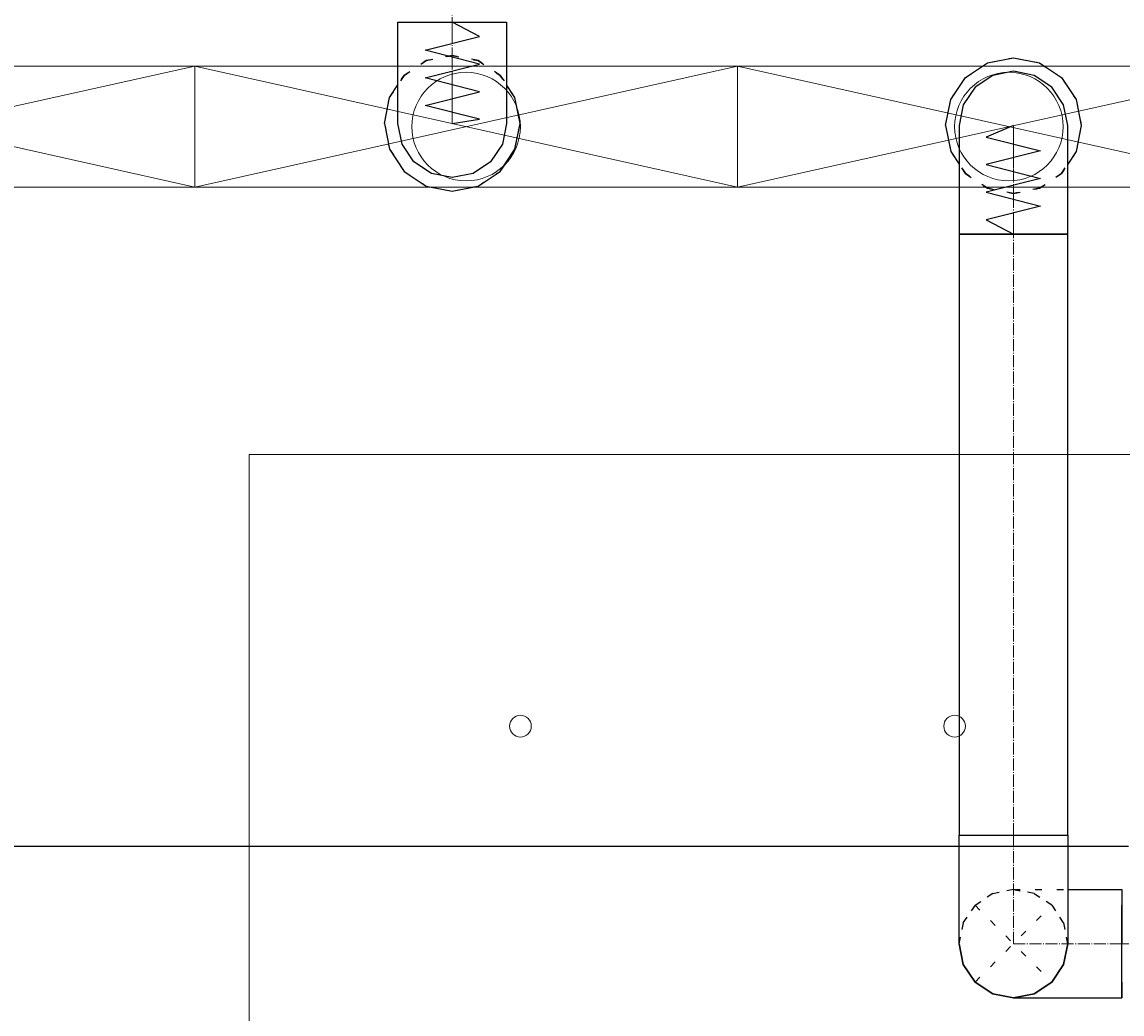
# Model space of a CAD drawing. Header units: centimetres. Extents: x -228435 to 46820, y -89367 to 152985.
# Tile 109 of 256: x -13358 to -11332, y 18370 to 20197. Entities that reach past the tile are written whole.
import ezdxf

# ---------------------------------------------------------------- set-up
doc = ezdxf.new("R2010")
doc.units = ezdxf.units.CM
doc.header["$LTSCALE"] = 50
doc.header["$PDMODE"] = 35
doc.header["$PDSIZE"] = 0.1
for name, pattern in [('CADVENT_CENTERLINE', [9.9, 7.4, -1, 0.5, -1]), ('CADVENT_HIDDEN', [0.8, 0.25, -0.55]), ('Kondygnacja  -0_5$0$HIDDEN', [9.525, 6.35, -3.175]), ('Kondygnacja  -0_5$0$HIDDEN2', [4.7625, 3.175, -1.5875])]:
    doc.linetypes.add(name, pattern=pattern)
doc.layers.get('0').update_dxf_attribs({"color": 8})
doc.layers.get('DEFPOINTS').update_dxf_attribs({"color": 8})
for name, color, linetype in [('01-103-Went PP_poziom-0_5$0$L_Nawiew', 250, 'Continuous'), ('bgde-nawiewDETAILS', 1, 'Continuous'), ('bgde-nawiewEXP', 250, 'Continuous'), ('bgde-nawiewHIDDEN', 250, 'Continuous'), ('Kondygnacja  -0_5$0$ARCH_KONSTR_POWYŻEJ RZUTU', 8, 'Kondygnacja  -0_5$0$HIDDEN'), ('Kondygnacja  -0_5$0$ARCH_KONSTR_POWYŻEJ RZUTU_IST', 8, 'Kondygnacja  -0_5$0$HIDDEN2')]:
    doc.layers.add(name, color=color, linetype=linetype)
for name, color, linetype, lineweight in [('bgde-nawiewCEN', 7, 'Continuous', 13), ('bgde_nawiewnik', 11, 'Continuous', 5), ('Kondygnacja  -0_5$0$ARCH_INFO_WYMIARY', 8, 'Continuous', 9), ('SU Lampy kwadratowe  -05$0$ARCH_SUFITY_PODWIESZANE', 8, 'Continuous', 9)]:
    doc.layers.add(name, color=color, linetype=linetype, lineweight=lineweight)
doc.styles.add('Kondygnacja  -0_5$0$Romans', font='Romans.shx', dxfattribs={"width": 0.7})
doc.dimstyles.new('Kondygnacja  -0_5$0$Wymiary 1-100', dxfattribs={"dimtxt": 12, "dimasz": 10, "dimexe": 5, "dimexo": 0, "dimgap": 4, "dimtad": 1, "dimrnd": 0.5, "dimzin": 12, "dimdsep": 46, "dimtxsty": 'Kondygnacja  -0_5$0$Romans', "dimblk": 'Kondygnacja  -0_5$0$_Oblique', "dimcen": 10, "dimdle": 10, "dimclrt": 55, "dimazin": 0, "dimtfac": 1, "dimtmove": 1, "dimatfit": 3, "dimfxl": 8, "dimfxlon": 1, "dimtolj": 1, "dimtzin": 0, "dimarcsym": 0})

# ---------------------------------------------------------------- blocks, each defined once
blk = doc.blocks.new('SU Lampy kwadratowe  -05$0$moduł sufitu')
at = {"layer": 'SU Lampy kwadratowe  -05$0$ARCH_SUFITY_PODWIESZANE'}
blk.add_lwpolyline([(360, -360), (540, -360), (540, -540), (360, -540)], close=True, dxfattribs=at)
for centre in [(410, -410), (490, -410)]:
    blk.add_circle(centre, 2, dxfattribs=at)
blk = doc.blocks.new('SU Lampy kwadratowe  -05')
at = {"layer": 'SU Lampy kwadratowe  -05$0$ARCH_SUFITY_PODWIESZANE'}
blk.add_blockref('SU Lampy kwadratowe  -05$0$moduł sufitu', (10460, 6800), dxfattribs=at)
blk = doc.blocks.new('Kondygnacja  -0_5$0$konstrukcja istniejąca -0.5')
at = {"layer": 'Kondygnacja  -0_5$0$ARCH_KONSTR_POWYŻEJ RZUTU_IST', "ltscale": 10}
blk.add_lwpolyline([(9938, 6367.89), (10982, 6367.89)], dxfattribs=at)
blk = doc.blocks.new('Kondygnacja  -0_5$0$_Oblique')
at = {"color": 0, "linetype": 'ByBlock', "lineweight": -2}
blk.add_line((-0.5, -0.5), (0.5, 0.5), dxfattribs=at)
blk = doc.blocks.new('*D212')
at = {"layer": 'DEFPOINTS', "color": 0}
for p in [(-30586.3, 81900), (-30681.1, 12489.5), (9064, 12489.5)]:
    blk.add_point(p, dxfattribs=at)
at = {"layer": 'Kondygnacja  -0_5$0$ARCH_INFO_WYMIARY', "color": 0, "lineweight": -2}
for p, q in [((-30673.1, 81900), (-30686.1, 81900)), ((-30681.1, 81910), (-30681.1, 12479.5)), ((-30673.1, 12489.5), (-30686.1, 12489.5))]:
    blk.add_line(p, q, dxfattribs=at)
at = {"layer": 'Kondygnacja  -0_5$0$ARCH_INFO_WYMIARY', "color": 0, "lineweight": -2, "xscale": 10, "yscale": 10, "zscale": 10}
for p, rotation in [((-30681.1, 81900), 90), ((-30681.1, 12489.5), 270)]:
    blk.add_blockref('Kondygnacja  -0_5$0$_Oblique', p, dxfattribs=dict(at, rotation=rotation))
at = {"layer": 'Kondygnacja  -0_5$0$ARCH_INFO_WYMIARY', "color": 55, "insert": (-30691.1, 47194.8), "char_height": 12, "attachment_point": 5, "rotation": 90, "style": 'Kondygnacja  -0_5$0$Romans'}
blk.add_mtext('\\A1;69410.5', dxfattribs=at)
blk = doc.blocks.new('A$C066D7839')
at = {"layer": 'bgde_nawiewnik'}
for p, q in [((-50, -11.15), (-50, 11.15)), ((-50, 11.15), (50, 11.15)), ((-50, -11.15), (50, 11.15)), ((50, -11.15), (-50, 11.15)), ((50, 11.15), (50, -11.15)), ((50, -11.15), (-50, -11.15))]:
    blk.add_line(p, q, dxfattribs=at)
blk.add_circle((0, 0), 10, dxfattribs=at)

msp = doc.modelspace()

# ---------------------------------------------------------------- linework, layer by layer
at = {"layer": 'bgde-nawiewCEN', "linetype": 'CADVENT_CENTERLINE', "ltscale": 0.06}
for p, q in [((-12565.522, 21304.314), (-12565.522, 20196.599)), ((-12565.522, 20196.599), (-12565.522, 20179.157)), ((-12565.522, 20179.157), (-12565.522, 20131.476)), ((-12565.522, 20131.476), (-12565.522, 20105.548)), ((-12565.522, 20105.548), (-12565.522, 20083.601)), ((-12565.522, 20083.601), (-12565.522, 20065.303)), ((-12565.522, 20065.303), (-12565.522, 20050.321)), ((-12565.522, 20050.321), (-12565.522, 20038.325)), ((-12565.522, 20038.325), (-12565.522, 20028.982)), ((-12565.522, 20028.982), (-12565.522, 20021.961)), ((-12565.522, 20021.961), (-12565.522, 20016.93)), ((-12565.522, 20016.93), (-12565.522, 20013.558)), ((-12565.522, 20013.558), (-12565.522, 20011.513)), ((-12565.522, 20011.513), (-12565.522, 20010.462)), ((-12565.522, 20010.462), (-12565.522, 20010.02)), ((-11531.67, 20005.353), (-11531.67, 20005.827)), ((-11531.67, 20004.227), (-11531.67, 20005.353)), ((-11531.67, 20002.034), (-11531.67, 20004.227)), ((-11531.67, 19998.419), (-11531.67, 20002.034)), ((-11531.67, 19993.027), (-11531.67, 19998.419)), ((-11531.67, 19985.501), (-11531.67, 19993.027)), ((-11531.67, 19975.486), (-11531.67, 19985.501)), ((-11531.67, 19962.627), (-11531.67, 19975.486)), ((-11531.67, 19946.568), (-11531.67, 19962.627)), ((-11531.67, 19926.953), (-11531.67, 19946.568)), ((-11531.67, 19903.427), (-11531.67, 19926.953)), ((-11531.67, 19875.634), (-11531.67, 19903.427)), ((-11531.67, 19824.523), (-11531.67, 19875.634)), ((-11531.67, 19805.827), (-11531.67, 19824.523)), ((-11531.67, 18699.463), (-11531.67, 19805.827)), ((-11531.67, 18699.463), (-11531.67, 18499.463)), ((-11331.67, 18499.463), (-11531.67, 18499.463)), ((-11170.39, 18499.463), (-11331.67, 18499.463))]:
    msp.add_line(p, q, dxfattribs=at)
at = {"layer": 'bgde-nawiewDETAILS', "linetype": 'CADVENT_HIDDEN'}
for p, q in [((-11602.381, 18428.752), (-11460.959, 18570.173)), ((-11602.381, 18570.173), (-11460.959, 18428.752))]:
    msp.add_line(p, q, dxfattribs=at)
at = {"layer": 'bgde-nawiewEXP', "linetype": 'Continuous'}
for points in [[(-12665.522, 20010.02), (-12665.522, 20196.599), (-12465.522, 20196.599), (-12465.522, 20010.02), (-12473.134, 19971.752), (-12494.811, 19939.309), (-12527.254, 19917.632), (-12565.522, 19910.02), (-12603.79, 19917.632), (-12636.233, 19939.309), (-12657.91, 19971.752)], [(-11631.67, 19805.827), (-11431.67, 19805.827), (-11431.67, 20005.827), (-11439.282, 20044.095), (-11460.959, 20076.538), (-11493.402, 20098.215), (-11531.67, 20105.827), (-11569.938, 20098.215), (-11602.381, 20076.538), (-11624.058, 20044.095), (-11631.67, 20005.827), (-11631.67, 19824.523)], [(-11631.67, 18699.463), (-11431.67, 18699.463), (-11431.67, 19805.827), (-11631.67, 19805.827)], [(-11631.67, 18499.463), (-11624.058, 18461.194), (-11602.381, 18428.752), (-11569.938, 18407.075), (-11531.67, 18399.463), (-11493.402, 18407.075), (-11460.959, 18428.752), (-11439.282, 18461.194), (-11431.67, 18499.463), (-11439.282, 18461.194), (-11460.959, 18428.752), (-11493.402, 18407.075), (-11531.67, 18399.463), (-11569.938, 18407.075), (-11602.381, 18428.752), (-11624.058, 18461.194)]]:
    msp.add_lwpolyline(points, close=True, dxfattribs=at)
at = {"layer": 'bgde-nawiewEXP'}
for points in [[(-12565.522, 20010.02), (-12515.522, 20017.88), (-12615.522, 20043.033), (-12515.522, 20068.264), (-12615.522, 20093.906), (-12515.522, 20119.134), (-12615.522, 20144.978), (-12515.522, 20170.136), (-12565.522, 20196.599)], [(-11531.67, 20005.827), (-11581.67, 19984.529), (-11481.67, 19959.167), (-11581.67, 19933.947), (-11481.67, 19908.662), (-11581.67, 19883.127), (-11481.67, 19857.768), (-11581.67, 19832.309), (-11531.67, 19805.827)]]:
    msp.add_lwpolyline(points, dxfattribs=at)
at = {"layer": 'bgde-nawiewEXP', "linetype": 'Continuous'}
for points in [[(-11656.67, 20005.827), (-11647.155, 20053.662), (-11620.058, 20094.215), (-11579.505, 20121.312), (-11531.67, 20130.827), (-11483.834, 20121.312), (-11443.282, 20094.215), (-11416.185, 20053.662), (-11406.67, 20005.827), (-11416.185, 19957.991), (-11431.67, 19934.817)], [(-12690.522, 20010.02), (-12681.007, 19962.184), (-12653.91, 19921.632), (-12613.357, 19894.535), (-12565.522, 19885.02), (-12517.686, 19894.535), (-12477.134, 19921.632), (-12450.037, 19962.184), (-12440.522, 20010.02), (-12450.037, 20057.855), (-12465.522, 20081.03)], [(-12690.522, 20010.02), (-12681.007, 20057.855), (-12665.522, 20081.03)], [(-11656.67, 20005.827), (-11647.155, 19957.991), (-11631.67, 19934.817)], [(-11631.67, 18499.463), (-11631.67, 18699.463), (-11431.67, 18699.463), (-11431.67, 18499.463), (-11439.282, 18461.194), (-11460.959, 18428.752), (-11493.402, 18407.075), (-11531.67, 18399.463), (-11331.67, 18399.463), (-11331.67, 18407.075)], [(-11431.67, 18599.463), (-11331.67, 18599.463), (-11331.67, 18537.731)], [(-11331.67, 18537.731), (-11331.67, 18570.173)], [(-11331.67, 18428.752), (-11331.67, 18537.731)], [(-11331.67, 18537.731), (-11331.67, 18499.463)], [(-11631.67, 18499.463), (-11624.058, 18461.194), (-11602.381, 18428.752), (-11569.938, 18407.075), (-11531.67, 18399.463)], [(-11331.67, 18428.752), (-11331.67, 18407.075)], [(-11331.67, 18407.075), (-11331.67, 18428.752)], [(-11331.67, 18407.075), (-11331.67, 18399.463)]]:
    msp.add_lwpolyline(points, dxfattribs=at)
at = {"layer": 'bgde-nawiewHIDDEN', "linetype": 'CADVENT_HIDDEN'}
for points in [[(-12690.522, 20010.02), (-12681.007, 19962.184), (-12653.91, 19921.632), (-12613.357, 19894.535), (-12565.522, 19885.02), (-12517.686, 19894.535), (-12477.134, 19921.632), (-12450.037, 19962.184), (-12440.522, 20010.02), (-12450.037, 20057.855), (-12477.134, 20098.408), (-12517.686, 20125.505), (-12565.522, 20135.02), (-12613.357, 20125.505), (-12653.91, 20098.408), (-12665.522, 20081.03)], [(-12690.522, 20010.02), (-12681.007, 20057.855), (-12653.91, 20098.408), (-12613.357, 20125.505), (-12565.522, 20135.02), (-12517.686, 20125.505), (-12477.134, 20098.408), (-12465.522, 20081.03)], [(-11656.67, 20005.827), (-11647.155, 20053.662), (-11620.058, 20094.215), (-11579.505, 20121.312), (-11531.67, 20130.827), (-11483.834, 20121.312), (-11443.282, 20094.215), (-11416.185, 20053.662), (-11406.67, 20005.827), (-11416.185, 19957.991), (-11443.282, 19917.439), (-11483.834, 19890.342), (-11531.67, 19880.827), (-11579.505, 19890.342), (-11620.058, 19917.439), (-11579.505, 19890.342), (-11531.67, 19880.827), (-11483.834, 19890.342), (-11443.282, 19917.439), (-11431.67, 19934.817)], [(-11656.67, 20005.827), (-11647.155, 19957.991), (-11620.058, 19917.439), (-11631.67, 19934.817)], [(-11531.67, 18599.463), (-11431.67, 18599.463)]]:
    msp.add_lwpolyline(points, dxfattribs=at)
msp.add_lwpolyline([(-11631.67, 18499.463), (-11624.058, 18537.731), (-11602.381, 18570.173), (-11569.938, 18591.851), (-11531.67, 18599.463), (-11493.402, 18591.851), (-11460.959, 18570.173), (-11439.282, 18537.731), (-11431.67, 18499.463), (-11439.282, 18537.731), (-11460.959, 18570.173), (-11493.402, 18591.851), (-11531.67, 18599.463), (-11569.938, 18591.851), (-11602.381, 18570.173), (-11624.058, 18537.731)], close=True, dxfattribs=at)

# ---------------------------------------------------------------- block references
at = {"layer": '01-103-Went PP_poziom-0_5$0$L_Nawiew', "xscale": 10, "yscale": 10, "zscale": 10}
for p in [(-13540, 20003.971, 1920), (-12540, 20003.971, 1920), (-11540, 20003.971, 1920)]:
    msp.add_blockref('A$C066D7839', p, dxfattribs=at)
at = {"layer": 'Kondygnacja  -0_5$0$ARCH_KONSTR_POWYŻEJ RZUTU', "xscale": 10, "yscale": 10, "zscale": 10}
msp.add_blockref('Kondygnacja  -0_5$0$konstrukcja istniejąca -0.5', (-121140, -45000), dxfattribs=at)
at = {"layer": 'SU Lampy kwadratowe  -05$0$ARCH_SUFITY_PODWIESZANE', "xscale": 10, "yscale": 10, "zscale": 10}
msp.add_blockref('SU Lampy kwadratowe  -05', (-121140, -45000), dxfattribs=at)

# ---------------------------------------------------------------- dimensions: what is measured, and where the dimension line sits
at = {"layer": 'Kondygnacja  -0_5$0$ARCH_INFO_WYMIARY'}
dim = msp.add_linear_dim(base=(-30681.114, 12489.5), p1=(-30586.301, 81900), p2=(9064, 12489.5), angle=90, dimstyle='Kondygnacja  -0_5$0$Wymiary 1-100', dxfattribs=at)
dim.commit()
dim.dimension.update_dxf_attribs({"geometry": '*D212', "text_midpoint": (-30691.114, 47194.75)})

doc.saveas('drawing.dxf')
